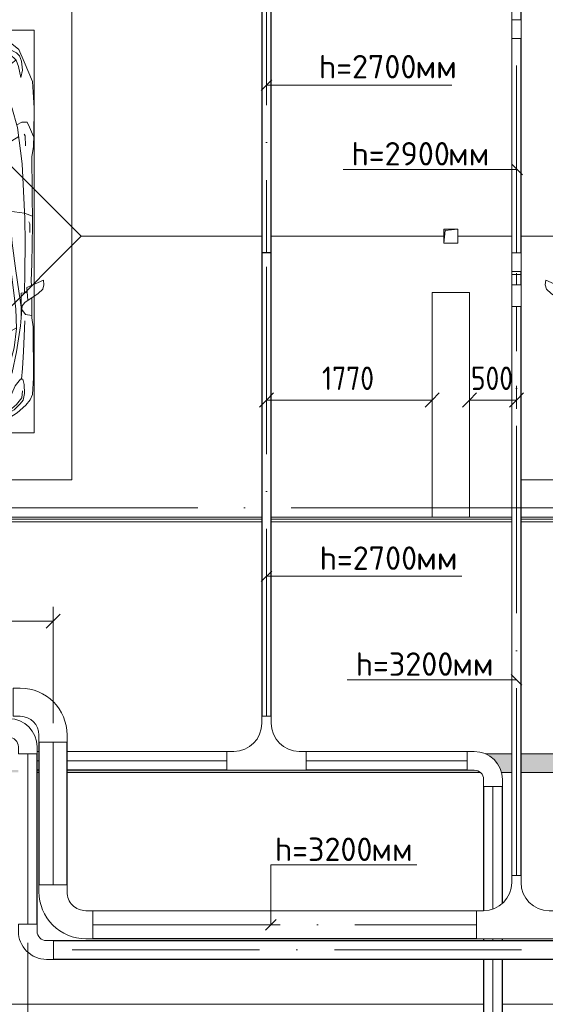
# Model space of a CAD drawing. Header units: millimetres. Extents: x -32229 to 192519, y -13689 to 125138.
# Tile 212 of 256: x 74479 to 80094, y 70150 to 80662. Entities that reach past the tile are written whole.
import ezdxf

# ---------------------------------------------------------------- set-up
doc = ezdxf.new("R2010")
doc.units = ezdxf.units.MM
doc.linetypes.add('ADSK_Линия сетки', pattern=[5000, 4000, -500, 0, -500])
doc.linetypes.add('ADSK_Осевая', pattern=[2800, 2000, -400, 0, -400])
for name, color, linetype, lineweight in [('A-____-____-DIMS', 7, 'Continuous', 9), ('A-____-____-DIMS-200', 7, 'Continuous', 9), ('A-DETL-GENF-OTLN', 7, 'Continuous', 18), ('A-FLOR-____-OTLN', 7, 'Continuous', 18), ('A-GENM-____-OTLN', 7, 'Continuous', 18), ('C-PRKG-____-OTLN', 7, 'Continuous', 18), ('E-CABL-TRAY-CNTR', 7, 'ADSK_Осевая', 18), ('E-CABL-TRAY-OTLN', 7, 'Continuous', 18), ('G-____-____-TEXT', 7, 'Continuous', 9), ('M-EQPM-____-OTLN', 7, 'Continuous', 18), ('S-COLS-____-MCUT', 7, 'Continuous', 40), ('S-GRID-____-OTLN', 7, 'Continuous', 9)]:
    doc.layers.add(name, color=color, linetype=linetype, lineweight=lineweight)
doc.layers.add('A-DETL-____-OTLN', color=7, linetype='Continuous', lineweight=9, true_color=0x00a600)
doc.styles.add('GOST Common_4', font='GOST_Common.ttf', dxfattribs={"width": 0.9, "height": 250})
doc.styles.add('ISOCPEUR', font='isocpeur.ttf', dxfattribs={"height": 250})
doc.dimstyles.new('ГОСТ_2_5_мм2', dxfattribs={"dimscale": 304.8, "dimtxt": 251.428749, "dimasz": 0.492126, "dimexe": 0.492126, "dimexo": 0.656168, "dimgap": 0.098425, "dimtad": 1, "dimdec": 0, "dimdsep": 46, "dimtxsty": 'GOST Common_4', "dimblk1": 'OBLIQUE', "dimblk2": 'OBLIQUE', "dimsah": 1, "dimcen": 0.09, "dimazin": 2, "dimtfac": 1, "dimtdec": 4, "dimtix": 1, "dimtmove": 0, "dimatfit": 3, "dimfxl": 1, "dimtvp": 1, "dimtolj": 1, "dimtzin": 0, "dimarcsym": 2})

# ---------------------------------------------------------------- blocks, each defined once
blk = doc.blocks.new('АР_Машиноместо - 5300x2500_С-V43--01 ЭЛ')
at = {"layer": 'A-DETL-GENF-OTLN', "color": 253, "lineweight": 13, "true_color": 0xaaaaaa}
for p, q in [((970, 4772), (813, 4729)), ((1126, 4794), (970, 4772)), ((1250, 4732), (1122, 4726)), ((1250, 4800), (1126, 4794)), ((1250, 4800), (1374, 4794)), ((1250, 4732), (1378, 4726)), ((1374, 4794), (1530, 4772)), ((1530, 4772), (1687, 4729)), ((659, 4670), (566, 4595)), ((813, 4729), (659, 4670)), ((681, 4606), (967, 4704)), ((874, 4665), (791, 4620)), ((988, 4707), (874, 4665)), ((1122, 4726), (988, 4707)), ((1378, 4726), (1512, 4707)), ((1512, 4707), (1626, 4665)), ((1819, 4606), (1533, 4704)), ((1626, 4665), (1709, 4620)), ((1687, 4729), (1841, 4670)), ((1841, 4670), (1934, 4595)), ((566, 4595), (507, 4463)), ((536, 4471), (558, 4526)), ((558, 4526), (591, 4560)), ((591, 4560), (681, 4606)), ((662, 4543), (595, 4479)), ((717, 4569), (660, 4505)), ((788, 4618), (662, 4543)), ((791, 4620), (717, 4569)), ((1709, 4620), (1783, 4569)), ((1712, 4618), (1838, 4543)), ((1783, 4569), (1840, 4505)), ((1909, 4560), (1819, 4606)), ((1838, 4543), (1905, 4479)), ((1938, 4530), (1909, 4560)), ((1934, 4595), (1954, 4550)), ((507, 4463), (420, 4254)), ((528, 4375), (536, 4471)), ((595, 4479), (569, 4413)), ((645, 4445), (597, 4481)), ((680, 4406), (645, 4445)), ((873, 4370), (970, 4419)), ((970, 4419), (1070, 4447)), ((1070, 4447), (1167, 4453)), ((1167, 4453), (1250, 4454)), ((1333, 4453), (1250, 4454)), ((1430, 4447), (1333, 4453)), ((1530, 4419), (1430, 4447)), ((1627, 4370), (1530, 4419)), ((1820, 4406), (1855, 4445)), ((1855, 4445), (1903, 4481)), ((1905, 4479), (1931, 4413)), ((1972, 4375), (1965, 4450)), ((1998, 4450), (2080, 4254)), ((544, 4295), (528, 4375)), ((569, 4413), (544, 4295)), ((700, 4345), (680, 4406)), ((689, 3706), (700, 4345)), ((812, 4299), (873, 4370)), ((1688, 4299), (1627, 4370)), ((1800, 4345), (1820, 4406)), ((1811, 3706), (1800, 4345)), ((1931, 4413), (1956, 4295)), ((1956, 4295), (1972, 4375)), ((420, 4254), (403, 3968)), ((774, 4133), (812, 4299)), ((1726, 4133), (1688, 4299)), ((2080, 4254), (2097, 3968)), ((752, 3846), (774, 4133)), ((1748, 3846), (1726, 4133)), ((639, 3975), (675, 4045)), ((675, 4045), (695, 4058)), ((1825, 4045), (1805, 4058)), ((1861, 3975), (1825, 4045)), ((403, 3968), (406, 3688)), ((579, 3763), (639, 3975)), ((1921, 3763), (1861, 3975)), ((2097, 3968), (2094, 3688)), ((453, 3766), (478, 3819)), ((478, 3819), (533, 3818)), ((533, 3818), (586, 3790)), ((731, 3508), (752, 3846)), ((1769, 3508), (1748, 3846)), ((1967, 3818), (1914, 3790)), ((2022, 3819), (1967, 3818)), ((2047, 3766), (2022, 3819)), ((406, 3688), (409, 3560)), ((408, 3667), (453, 3766)), ((497, 3672), (510, 3691)), ((531, 3375), (579, 3763)), ((679, 3159), (689, 3706)), ((1821, 3159), (1811, 3706)), ((1969, 3375), (1921, 3763)), ((2003, 3672), (1990, 3691)), ((2092, 3667), (2047, 3766)), ((2094, 3688), (2091, 3560)), ((495, 3566), (497, 3672)), ((687, 3589), (566, 3664)), ((1813, 3589), (1934, 3664)), ((2005, 3566), (2003, 3672)), ((409, 3560), (426, 3447)), ((705, 2775), (731, 3508)), ((1795, 2775), (1769, 3508)), ((2091, 3560), (2074, 3447)), ((426, 3447), (418, 2723)), ((501, 2790), (531, 3375)), ((1999, 2790), (1969, 3375)), ((2074, 3447), (2082, 2723)), ((666, 2865), (679, 3159)), ((1834, 2865), (1821, 3159)), ((505, 2847), (421, 2813)), ((666, 2867), (505, 2847)), ((637, 2526), (666, 2867)), ((1834, 2867), (1995, 2847)), ((1863, 2526), (1834, 2867)), ((1995, 2847), (2079, 2813)), ((448, 2734), (460, 2756)), ((448, 2639), (448, 2734)), ((496, 2532), (501, 2790)), ((684, 2522), (705, 2775)), ((1816, 2522), (1795, 2775)), ((2004, 2532), (1999, 2790)), ((2052, 2734), (2040, 2756)), ((2052, 2639), (2052, 2734)), ((418, 2723), (428, 2308)), ((2082, 2723), (2072, 2308)), ((500, 2210), (496, 2532)), ((637, 2526), (597, 2231)), ((1863, 2526), (1903, 2231)), ((2000, 2210), (2004, 2532)), ((645, 2192), (684, 2522)), ((1855, 2192), (1816, 2522)), ((428, 2308), (432, 2120)), ((506, 1996), (500, 2210)), ((597, 2231), (535, 1798)), ((1903, 2231), (1965, 1798)), ((1994, 1996), (2000, 2210)), ((2072, 2308), (2068, 2120)), ((297, 2080), (301, 2131)), ((301, 2131), (480, 2053)), ((432, 2120), (431, 2074)), ((596, 1825), (645, 2192)), ((1904, 1825), (1855, 2192)), ((2199, 2131), (2020, 2053)), ((2068, 2120), (2069, 2074)), ((2203, 2080), (2199, 2131)), ((309, 2036), (297, 2080)), ((358, 1990), (309, 2036)), ((480, 2053), (471, 1914)), ((541, 1994), (476, 1998)), ((1959, 1994), (2024, 1998)), ((2020, 2053), (2029, 1914)), ((2142, 1990), (2191, 2036)), ((2191, 2036), (2203, 2080)), ((501, 1894), (358, 1990)), ((427, 1731), (427, 1943)), ((531, 1858), (501, 1894)), ((541, 1994), (540, 1733)), ((1959, 1994), (1960, 1733)), ((1969, 1858), (1999, 1894)), ((1999, 1894), (2142, 1990)), ((2073, 1731), (2073, 1943)), ((534, 1817), (495, 1765)), ((547, 1643), (531, 1858)), ((589, 1616), (596, 1825)), ((1911, 1616), (1904, 1825)), ((1953, 1643), (1969, 1858)), ((1966, 1817), (2005, 1765)), ((411, 1634), (427, 1731)), ((495, 1765), (427, 1753)), ((2005, 1765), (2073, 1753)), ((2089, 1634), (2073, 1731)), ((409, 1087), (411, 1634)), ((615, 1410), (589, 1616)), ((590, 1624), (704, 1557)), ((1910, 1624), (1796, 1557)), ((1885, 1410), (1911, 1616)), ((2091, 1087), (2089, 1634)), ((704, 1557), (853, 1499)), ((853, 1499), (1017, 1460)), ((1647, 1499), (1483, 1460)), ((1796, 1557), (1647, 1499)), ((687, 1141), (615, 1410)), ((1017, 1460), (1147, 1439)), ((1147, 1439), (1250, 1434)), ((1353, 1439), (1250, 1434)), ((1483, 1460), (1353, 1439)), ((1813, 1141), (1885, 1410)), ((421, 911), (409, 1087)), ((510, 1019), (522, 1074)), ((522, 1074), (549, 1076)), ((549, 1076), (603, 1005)), ((749, 950), (687, 1141)), ((1751, 950), (1813, 1141)), ((1951, 1076), (1897, 1005)), ((1978, 1074), (1951, 1076)), ((1990, 1019), (1978, 1074)), ((2079, 911), (2091, 1087)), ((506, 920), (510, 1019)), ((603, 1005), (639, 920)), ((809, 809), (749, 950)), ((1691, 809), (1751, 950)), ((1897, 1005), (1861, 920)), ((1994, 920), (1990, 1019)), ((446, 853), (421, 911)), ((489, 796), (446, 853)), ((519, 852), (506, 920)), ((550, 812), (519, 852)), ((639, 920), (677, 844)), ((677, 844), (738, 778)), ((1823, 844), (1762, 778)), ((1861, 920), (1823, 844)), ((1950, 812), (1981, 852)), ((1981, 852), (1994, 920)), ((2011, 796), (2054, 853)), ((2054, 853), (2079, 911)), ((584, 715), (489, 796)), ((616, 746), (550, 812)), ((704, 696), (616, 746)), ((738, 778), (805, 716)), ((882, 692), (809, 809)), ((1618, 692), (1691, 809)), ((1762, 778), (1695, 716)), ((1796, 696), (1884, 746)), ((1884, 746), (1950, 812)), ((1916, 715), (2011, 796)), ((702, 640), (584, 715)), ((862, 572), (702, 640)), ((825, 661), (704, 696)), ((805, 716), (825, 661)), ((888, 686), (815, 687)), ((941, 642), (882, 692)), ((1051, 599), (941, 642)), ((1449, 599), (1559, 642)), ((1559, 642), (1618, 692)), ((1612, 686), (1685, 687)), ((1638, 572), (1798, 640)), ((1695, 716), (1675, 661)), ((1675, 661), (1796, 696)), ((1798, 640), (1916, 715)), ((1053, 518), (862, 572)), ((1149, 583), (1051, 599)), ((1250, 582), (1149, 583)), ((1250, 582), (1351, 583)), ((1351, 583), (1449, 599)), ((1447, 518), (1638, 572)), ((1165, 503), (1053, 518)), ((1250, 500), (1165, 503)), ((1250, 500), (1335, 503)), ((1335, 503), (1447, 518))]:
    blk.add_line(p, q, dxfattribs=at)
at = {"layer": 'A-DETL-GENF-OTLN', "color": 254, "lineweight": 13, "true_color": 0xd4d4d4}
for p, q in [((695, 3980), (765, 3997)), ((1805, 3980), (1735, 3997)), ((715, 3168), (1250, 3167)), ((1785, 3168), (1250, 3167)), ((678, 2473), (795, 2446)), ((795, 2446), (956, 2427)), ((956, 2427), (1105, 2414)), ((1544, 2427), (1395, 2414)), ((1705, 2446), (1544, 2427)), ((1822, 2473), (1705, 2446)), ((1105, 2414), (1250, 2413)), ((1395, 2414), (1250, 2413)), ((514, 1369), (502, 1696)), ((1986, 1369), (1998, 1696)), ((590, 1368), (547, 1643)), ((1910, 1368), (1953, 1643)), ((525, 1189), (514, 1369)), ((637, 1146), (590, 1368)), ((1863, 1146), (1910, 1368)), ((1975, 1189), (1986, 1369)), ((537, 1076), (525, 1189)), ((1963, 1076), (1975, 1189)), ((710, 963), (637, 1146)), ((1790, 963), (1863, 1146)), ((535, 874), (528, 949)), ((1965, 874), (1972, 949)), ((592, 805), (535, 874)), ((1908, 805), (1965, 874)), ((665, 740), (592, 805)), ((743, 708), (665, 740)), ((1757, 708), (1835, 740)), ((1835, 740), (1908, 805))]:
    blk.add_line(p, q, dxfattribs=at)
at = {"layer": 'C-PRKG-____-OTLN', "color": 253, "lineweight": 13, "true_color": 0xaaaaaa}
for p, q in [((2500, 5300), (38, 5300)), ((2500, 4550), (2500, 5300)), ((400, 4800), (2100, 4800)), ((400, 500), (400, 4800)), ((2100, 4550), (2100, 4800)), ((2100, 500), (2100, 4450)), ((2500, 0), (2500, 4450)), ((400, 500), (2100, 500)), ((2500, 0), (38, 0))]:
    blk.add_line(p, q, dxfattribs=at)
blk = doc.blocks.new('АР_Машиноместо - 5300x2500_С-V110--01 ЭЛ')
at = {"layer": 'A-DETL-GENF-OTLN', "color": 253, "lineweight": 13, "true_color": 0xaaaaaa}
for p, q in [((1053, -518), (862, -572)), ((1165, -503), (1053, -518)), ((1250, -500), (1165, -503)), ((1250, -500), (1335, -503)), ((1335, -503), (1447, -518)), ((1447, -518), (1638, -572)), ((862, -572), (702, -640)), ((1051, -599), (941, -642)), ((1149, -583), (1051, -599)), ((1250, -582), (1149, -583)), ((1250, -582), (1351, -583)), ((1351, -583), (1449, -599)), ((1449, -599), (1559, -642)), ((1638, -572), (1798, -640)), ((584, -715), (489, -796)), ((702, -640), (584, -715)), ((704, -696), (616, -746)), ((825, -661), (704, -696)), ((738, -778), (805, -716)), ((805, -716), (825, -661)), ((882, -692), (809, -809)), ((888, -686), (815, -687)), ((941, -642), (882, -692)), ((1559, -642), (1618, -692)), ((1612, -686), (1685, -687)), ((1618, -692), (1691, -809)), ((1695, -716), (1675, -661)), ((1675, -661), (1796, -696)), ((1762, -778), (1695, -716)), ((1796, -696), (1884, -746)), ((1798, -640), (1916, -715)), ((1916, -715), (2011, -796)), ((489, -796), (446, -853)), ((550, -812), (519, -852)), ((616, -746), (550, -812)), ((677, -844), (738, -778)), ((809, -809), (749, -950)), ((1691, -809), (1751, -950)), ((1823, -844), (1762, -778)), ((1884, -746), (1950, -812)), ((1950, -812), (1981, -852)), ((2011, -796), (2054, -853)), ((421, -911), (409, -1087)), ((446, -853), (421, -911)), ((519, -852), (506, -920)), ((506, -920), (510, -1019)), ((603, -1005), (639, -920)), ((639, -920), (677, -844)), ((1861, -920), (1823, -844)), ((1897, -1005), (1861, -920)), ((1981, -852), (1994, -920)), ((1994, -920), (1990, -1019)), ((2054, -853), (2079, -911)), ((2079, -911), (2091, -1087)), ((510, -1019), (522, -1074)), ((549, -1076), (603, -1005)), ((749, -950), (687, -1141)), ((1751, -950), (1813, -1141)), ((1951, -1076), (1897, -1005)), ((1990, -1019), (1978, -1074)), ((409, -1087), (411, -1634)), ((522, -1074), (549, -1076)), ((687, -1141), (615, -1410)), ((1813, -1141), (1885, -1410)), ((1978, -1074), (1951, -1076)), ((2091, -1087), (2089, -1634)), ((615, -1410), (589, -1616)), ((853, -1499), (1017, -1460)), ((1017, -1460), (1147, -1439)), ((1147, -1439), (1250, -1434)), ((1353, -1439), (1250, -1434)), ((1483, -1460), (1353, -1439)), ((1647, -1499), (1483, -1460)), ((1885, -1410), (1911, -1616)), ((590, -1624), (704, -1557)), ((704, -1557), (853, -1499)), ((1796, -1557), (1647, -1499)), ((1910, -1624), (1796, -1557)), ((411, -1634), (427, -1731)), ((547, -1643), (531, -1858)), ((589, -1616), (596, -1825)), ((1911, -1616), (1904, -1825)), ((1953, -1643), (1969, -1858)), ((2089, -1634), (2073, -1731)), ((427, -1731), (427, -1943)), ((495, -1765), (427, -1753)), ((534, -1817), (495, -1765)), ((541, -1994), (540, -1733)), ((1959, -1994), (1960, -1733)), ((1966, -1817), (2005, -1765)), ((2005, -1765), (2073, -1753)), ((2073, -1731), (2073, -1943)), ((531, -1858), (501, -1894)), ((597, -2231), (535, -1798)), ((596, -1825), (645, -2192)), ((1904, -1825), (1855, -2192)), ((1903, -2231), (1965, -1798)), ((1969, -1858), (1999, -1894)), ((358, -1990), (309, -2036)), ((501, -1894), (358, -1990)), ((480, -2053), (471, -1914)), ((541, -1994), (476, -1998)), ((506, -1996), (500, -2210)), ((1959, -1994), (2024, -1998)), ((1994, -1996), (2000, -2210)), ((1999, -1894), (2142, -1990)), ((2020, -2053), (2029, -1914)), ((2142, -1990), (2191, -2036)), ((309, -2036), (297, -2080)), ((297, -2080), (301, -2131)), ((301, -2131), (480, -2053)), ((432, -2120), (431, -2074)), ((2199, -2131), (2020, -2053)), ((2068, -2120), (2069, -2074)), ((2191, -2036), (2203, -2080)), ((2203, -2080), (2199, -2131)), ((428, -2308), (432, -2120)), ((645, -2192), (684, -2522)), ((1855, -2192), (1816, -2522)), ((2072, -2308), (2068, -2120)), ((418, -2723), (428, -2308)), ((500, -2210), (496, -2532)), ((637, -2526), (597, -2231)), ((1863, -2526), (1903, -2231)), ((2000, -2210), (2004, -2532)), ((2082, -2723), (2072, -2308)), ((684, -2522), (705, -2775)), ((1816, -2522), (1795, -2775)), ((496, -2532), (501, -2790)), ((637, -2526), (666, -2867)), ((1863, -2526), (1834, -2867)), ((2004, -2532), (1999, -2790)), ((426, -3447), (418, -2723)), ((448, -2639), (448, -2734)), ((2052, -2639), (2052, -2734)), ((2074, -3447), (2082, -2723)), ((505, -2847), (421, -2813)), ((448, -2734), (460, -2756)), ((501, -2790), (531, -3375)), ((705, -2775), (731, -3508)), ((1795, -2775), (1769, -3508)), ((1999, -2790), (1969, -3375)), ((1995, -2847), (2079, -2813)), ((2052, -2734), (2040, -2756)), ((666, -2867), (505, -2847)), ((666, -2865), (679, -3159)), ((1834, -2865), (1821, -3159)), ((1834, -2867), (1995, -2847)), ((679, -3159), (689, -3706)), ((1821, -3159), (1811, -3706)), ((409, -3560), (426, -3447)), ((531, -3375), (579, -3763)), ((1969, -3375), (1921, -3763)), ((2091, -3560), (2074, -3447)), ((406, -3688), (409, -3560)), ((495, -3566), (497, -3672)), ((731, -3508), (752, -3846)), ((1769, -3508), (1748, -3846)), ((2005, -3566), (2003, -3672)), ((2094, -3688), (2091, -3560)), ((408, -3667), (453, -3766)), ((497, -3672), (510, -3691)), ((687, -3589), (566, -3664)), ((1813, -3589), (1934, -3664)), ((2003, -3672), (1990, -3691)), ((2092, -3667), (2047, -3766)), ((403, -3968), (406, -3688)), ((453, -3766), (478, -3819)), ((579, -3763), (639, -3975)), ((689, -3706), (700, -4345)), ((1811, -3706), (1800, -4345)), ((1921, -3763), (1861, -3975)), ((2047, -3766), (2022, -3819)), ((2097, -3968), (2094, -3688)), ((478, -3819), (533, -3818)), ((533, -3818), (586, -3790)), ((752, -3846), (774, -4133)), ((1748, -3846), (1726, -4133)), ((1967, -3818), (1914, -3790)), ((2022, -3819), (1967, -3818)), ((420, -4254), (403, -3968)), ((639, -3975), (675, -4045)), ((1861, -3975), (1825, -4045)), ((2080, -4254), (2097, -3968)), ((675, -4045), (695, -4058)), ((1825, -4045), (1805, -4058)), ((774, -4133), (812, -4299)), ((1726, -4133), (1688, -4299)), ((507, -4463), (420, -4254)), ((544, -4295), (528, -4375)), ((569, -4413), (544, -4295)), ((812, -4299), (873, -4370)), ((1688, -4299), (1627, -4370)), ((1931, -4413), (1956, -4295)), ((1956, -4295), (1972, -4375)), ((1993, -4463), (2080, -4254)), ((528, -4375), (536, -4471)), ((595, -4479), (569, -4413)), ((680, -4406), (645, -4445)), ((700, -4345), (680, -4406)), ((873, -4370), (970, -4419)), ((1627, -4370), (1530, -4419)), ((1800, -4345), (1820, -4406)), ((1820, -4406), (1855, -4445)), ((1905, -4479), (1931, -4413)), ((1972, -4375), (1964, -4471)), ((566, -4595), (507, -4463)), ((536, -4471), (558, -4526)), ((662, -4543), (595, -4479)), ((645, -4445), (597, -4481)), ((717, -4569), (660, -4505)), ((970, -4419), (1070, -4447)), ((1070, -4447), (1167, -4453)), ((1167, -4453), (1250, -4454)), ((1333, -4453), (1250, -4454)), ((1430, -4447), (1333, -4453)), ((1530, -4419), (1430, -4447)), ((1783, -4569), (1840, -4505)), ((1838, -4543), (1905, -4479)), ((1855, -4445), (1903, -4481)), ((1934, -4595), (1993, -4463)), ((1964, -4471), (1942, -4526)), ((558, -4526), (591, -4560)), ((659, -4670), (566, -4595)), ((591, -4560), (681, -4606)), ((788, -4618), (662, -4543)), ((681, -4606), (967, -4704)), ((791, -4620), (717, -4569)), ((874, -4665), (791, -4620)), ((1819, -4606), (1533, -4704)), ((1626, -4665), (1709, -4620)), ((1709, -4620), (1783, -4569)), ((1712, -4618), (1838, -4543)), ((1909, -4560), (1819, -4606)), ((1841, -4670), (1934, -4595)), ((1942, -4526), (1909, -4560)), ((813, -4729), (659, -4670)), ((970, -4772), (813, -4729)), ((988, -4707), (874, -4665)), ((1122, -4726), (988, -4707)), ((1250, -4732), (1122, -4726)), ((1250, -4732), (1378, -4726)), ((1378, -4726), (1512, -4707)), ((1512, -4707), (1626, -4665)), ((1530, -4772), (1687, -4729)), ((1687, -4729), (1841, -4670)), ((1126, -4794), (970, -4772)), ((1250, -4800), (1126, -4794)), ((1250, -4800), (1374, -4794)), ((1374, -4794), (1530, -4772))]:
    blk.add_line(p, q, dxfattribs=at)
at = {"layer": 'A-DETL-GENF-OTLN', "color": 254, "lineweight": 13, "true_color": 0xd4d4d4}
for p, q in [((743, -708), (665, -740)), ((1757, -708), (1835, -740)), ((592, -805), (535, -874)), ((665, -740), (592, -805)), ((1835, -740), (1908, -805)), ((1908, -805), (1965, -874)), ((535, -874), (528, -949)), ((1965, -874), (1972, -949)), ((710, -963), (637, -1146)), ((1790, -963), (1863, -1146)), ((537, -1076), (525, -1189)), ((637, -1146), (590, -1368)), ((1863, -1146), (1910, -1368)), ((1963, -1076), (1975, -1189)), ((525, -1189), (514, -1369)), ((1975, -1189), (1986, -1369)), ((514, -1369), (502, -1696)), ((590, -1368), (547, -1643)), ((1910, -1368), (1953, -1643)), ((1986, -1369), (1998, -1696)), ((956, -2427), (1105, -2414)), ((1105, -2414), (1250, -2413)), ((1395, -2414), (1250, -2413)), ((1544, -2427), (1395, -2414)), ((678, -2473), (795, -2446)), ((795, -2446), (956, -2427)), ((1705, -2446), (1544, -2427)), ((1822, -2473), (1705, -2446)), ((715, -3168), (1250, -3167)), ((1785, -3168), (1250, -3167)), ((695, -3980), (765, -3997)), ((1805, -3980), (1735, -3997))]:
    blk.add_line(p, q, dxfattribs=at)
at = {"layer": 'C-PRKG-____-OTLN', "color": 253, "lineweight": 13, "true_color": 0xaaaaaa}
for p, q in [((2500, 0), (0, 0)), ((0, 0), (0, -5300)), ((2500, 0), (2500, -5300)), ((400, -500), (400, -4800)), ((400, -500), (2100, -500)), ((2100, -500), (2100, -4800)), ((400, -4800), (2100, -4800)), ((2500, -5300), (0, -5300))]:
    blk.add_line(p, q, dxfattribs=at)
blk = doc.blocks.new('АР_Канал вертикальный прямоугольный - ВК-5386080--01 ЭЛ')
at = {"layer": 'M-EQPM-____-OTLN', "lineweight": 13, "true_color": 0xe2e2e2}
blk.add_hatch(color=254, dxfattribs=at).paths.add_polyline_path([(-75, -75), (-60, 60), (75, 75), (-75, 75)])
at = {"layer": 'M-EQPM-____-OTLN', "color": 253, "lineweight": 13, "true_color": 0xaaaaaa}
for p, q in [((75, 75), (-75, 75)), ((-75, 75), (-75, -75)), ((75, 75), (-75, 75)), ((-75, 75), (-75, -75)), ((-75, -75), (-75, 75)), ((-75, 75), (75, 75)), ((-75, -75), (-60, 60)), ((-75, -75), (-60, 60)), ((-60, 60), (75, 75)), ((-60, 60), (75, 75)), ((75, -75), (75, 75)), ((75, 75), (75, -75)), ((-75, -75), (75, -75)), ((75, -75), (-75, -75))]:
    blk.add_line(p, q, dxfattribs=at)
blk = doc.blocks.new('АР-Заполнение деф_ шва - Д_ш_-4327389--01 ЭЛ')
at = {"layer": 'A-GENM-____-OTLN', "color": 253, "lineweight": 13, "true_color": 0xaaaaaa}
for p, q in [((0, 25), (450, 25)), ((550, 25), (6020, 25)), ((0, -25), (450, -25)), ((550, -25), (6020, -25))]:
    blk.add_line(p, q, dxfattribs=at)
blk = doc.blocks.new('АР-Заполнение деф_ шва - Д_ш_-4327360--01 ЭЛ')
at = {"layer": 'A-GENM-____-OTLN', "color": 253, "lineweight": 13, "true_color": 0xaaaaaa}
for p, q in [((0, 25), (4930, 25)), ((5030, 25), (6750, 25)), ((0, -25), (4930, -25)), ((5030, -25), (6750, -25))]:
    blk.add_line(p, q, dxfattribs=at)
blk = doc.blocks.new('АР-Заполнение деф_ шва - Д_ш__Пристенный-4429135--01 ЭЛ')
at = {"layer": 'A-GENM-____-OTLN', "color": 253, "lineweight": 13, "true_color": 0xaaaaaa}
blk.add_line((0, -25), (400, -25), dxfattribs=at)
blk = doc.blocks.new('АР_Лоток - 200х100h_ЛВ1-7518947--01 ЭЛ')
at = {"layer": 'M-EQPM-____-OTLN', "lineweight": 13, "true_color": 0xf3f3f3}
h = blk.add_hatch(color=7, dxfattribs=at)
h.paths.add_polyline_path([(23215, -100), (23215, 100), (21725, 100), (21725, -100), (22651, -100)])
h.paths.add_polyline_path([(2589, -100), (16355, -100), (16355, -75), (0, -75), (0, -100)])
h.paths.add_polyline_path([(21150, -100), (21289, -100), (21283, -94), (21256, -80), (21225, -75), (16875, -75), (16875, -100), (20645, -100)])
h.paths.add_polyline_path([(21519, -100), (21625, -100), (21625, 100), (21343, 100), (21391, 74), (21437, 37), (21474, -8), (21502, -60), (21514, -100)])
h.paths.add_polyline_path([(16555, -100), (16575, -100), (16575, -75), (16555, -75)])
blk = doc.blocks.new('Наметкина 10_РД_АР_П_отсоединено_rvt-1--01 ЭЛ')
at = {"layer": 'A-FLOR-____-OTLN', "color": 253, "lineweight": 13, "true_color": 0xaaaaaa}
for p, q in [((72135, 81350), (75135, 78350)), ((72135, 75350), (75135, 78350)), ((75135, 78350), (77066, 78350)), ((77166, 78350), (79010, 78350)), ((79160, 78350), (79735, 78350)), ((79835, 78350), (85680, 78350)), ((77066, 75330), (70335, 75330)), ((70335, 75300), (77066, 75300)), ((77066, 75350), (72135, 75350)), ((78885, 75350), (77166, 75350)), ((79735, 75330), (77166, 75330)), ((77166, 75300), (79735, 75300)), ((79735, 75350), (79285, 75350)), ((85305, 75350), (79835, 75350)), ((86930, 75330), (79835, 75330)), ((79835, 75300), (84800, 75300)), ((79735, 72825), (79454, 72825)), ((82325, 72825), (79835, 72825)), ((74685, 72625), (74665, 72625)), ((79399, 72625), (74985, 72625)), ((79735, 72625), (79624, 72625)), ((82325, 72625), (79835, 72625)), ((79435, 70150), (45481, 70150)), ((84800, 70150), (79635, 70150))]:
    blk.add_line(p, q, dxfattribs=at)
at = {"layer": 'S-COLS-____-MCUT', "color": 253, "lineweight": 15, "true_color": 0xaaaaaa}
for p, q in [((78885, 77750), (78885, 75350)), ((79285, 77750), (78885, 77750)), ((79285, 75350), (79285, 77750)), ((78885, 75350), (79285, 75350))]:
    blk.add_line(p, q, dxfattribs=at)
at = {"layer": 'A-GENM-____-OTLN', "color": 253, "lineweight": 13, "true_color": 0xaaaaaa}
for name, p in [('АР-Заполнение деф_ шва - Д_ш_-4327360--01 ЭЛ', (72135, 75325)), ('АР-Заполнение деф_ шва - Д_ш__Пристенный-4429135--01 ЭЛ', (78885, 75325)), ('АР-Заполнение деф_ шва - Д_ш_-4327389--01 ЭЛ', (79285, 75325))]:
    blk.add_blockref(name, p, dxfattribs=at)
at = {"layer": 'C-PRKG-____-OTLN', "color": 253, "lineweight": 13, "true_color": 0xaaaaaa, "rotation": 180}
blk.add_blockref('АР_Машиноместо - 5300x2500_С-V110--01 ЭЛ', (75035, 75750), dxfattribs=at)
at = {"layer": 'C-PRKG-____-OTLN', "color": 253, "lineweight": 13, "true_color": 0xaaaaaa}
blk.add_blockref('АР_Машиноместо - 5300x2500_С-V43--01 ЭЛ', (79797, 75750), dxfattribs=at)
at = {"layer": 'M-EQPM-____-OTLN', "color": 253, "lineweight": 13, "true_color": 0xaaaaaa}
for name, p in [('АР_Канал вертикальный прямоугольный - ВК-5386080--01 ЭЛ', (79085, 78350)), ('АР_Лоток - 200х100h_ЛВ1-7518947--01 ЭЛ', (58110, 72725))]:
    blk.add_blockref(name, p, dxfattribs=at)
blk = doc.blocks.new('M_Горизонтальный изгиб-колено для канального - Стандартное-1473588--01 ЭЛ')
at = {"layer": 'E-CABL-TRAY-OTLN', "color": 150, "true_color": 0x0080ff}
for p, q in [((100, 275), (-100, 275)), ((-100, 275), (-100, 200)), ((100, 200), (100, 275)), ((-275, -100), (-275, 100)), ((-275, 100), (-200, 100)), ((-200, -100), (-275, -100))]:
    blk.add_line(p, q, dxfattribs=at)
for radius, end in [(300, 360), (100, 0)]:
    blk.add_arc((-200, 200), radius, 270, end, dxfattribs=at)
blk = doc.blocks.new('M_Горизонтальный тройник для канального - Радиус 300 мм-V275--01 ЭЛ')
at = {"layer": 'E-CABL-TRAY-OTLN', "color": 150, "true_color": 0x0080ff}
for p, q in [((425, 100), (-425, 100)), ((-425, 100), (-425, -100)), ((425, -100), (425, 100)), ((-425, -100), (-350, -100)), ((350, -100), (425, -100)), ((-50, -400), (-50, -475)), ((50, -475), (50, -400)), ((-50, -475), (50, -475))]:
    blk.add_line(p, q, dxfattribs=at)
for centre, start, end in [((-350, -400), 0, 90), ((350, -400), 90, 180)]:
    blk.add_arc(centre, 300, start, end, dxfattribs=at)
blk = doc.blocks.new('M_Горизонтальный изгиб-колено для канального - Стандартное-V284--01 ЭЛ')
at = {"layer": 'E-CABL-TRAY-OTLN', "color": 94, "true_color": 0x009f00}
for p, q in [((100, 275), (-100, 275)), ((-100, 275), (-100, 200)), ((100, 200), (100, 275)), ((-275, -100), (-275, 100)), ((-275, 100), (-200, 100)), ((-200, -100), (-275, -100))]:
    blk.add_line(p, q, dxfattribs=at)
for radius, end in [(300, 360), (100, 0)]:
    blk.add_arc((-200, 200), radius, 270, end, dxfattribs=at)
blk = doc.blocks.new('M_Горизонтальный изгиб-колено для канального - Стандартное-2444456--01 ЭЛ')
at = {"layer": 'E-CABL-TRAY-OTLN', "color": 1, "true_color": 0xff0000}
for p, q in [((150, 425), (-150, 425)), ((-150, 425), (-150, 350)), ((150, 350), (150, 425)), ((-425, -150), (-425, 150)), ((-425, 150), (-350, 150)), ((-350, -150), (-425, -150))]:
    blk.add_line(p, q, dxfattribs=at)
for radius, end in [(500, 360), (200, 0)]:
    blk.add_arc((-350, 350), radius, 270, end, dxfattribs=at)
blk = doc.blocks.new('M_Горизонтальный тройник для канального - Радиус 300 мм-2441128--01 ЭЛ')
at = {"layer": 'E-CABL-TRAY-OTLN', "color": 1, "true_color": 0xff0000}
for p, q in [((425, 150), (-425, 150)), ((-425, 150), (-425, -150)), ((425, -150), (425, 150)), ((-425, -150), (-350, -150)), ((350, -150), (425, -150)), ((-50, -450), (-50, -525)), ((-50, -525), (50, -525)), ((50, -525), (50, -450))]:
    blk.add_line(p, q, dxfattribs=at)
for centre, start, end in [((-350, -450), 0, 90), ((350, -450), 90, 180)]:
    blk.add_arc(centre, 300, start, end, dxfattribs=at)
blk = doc.blocks.new('M_Вертикальный наружный изгиб-колено для канального - Стандартное-2566205--01 ЭЛ')
at = {"layer": 'E-CABL-TRAY-OTLN', "color": 1, "true_color": 0xff0000}
for p, q in [((79735, 77778), (79735, 77833)), ((79735, 77833), (79835, 77833)), ((79835, 77833), (79835, 77778)), ((79735, 77676), (79735, 77778)), ((79835, 77778), (79835, 77676)), ((79735, 77676), (79735, 77601)), ((79835, 77601), (79735, 77601)), ((79835, 77676), (79835, 77601))]:
    blk.add_line(p, q, dxfattribs=at)
blk = doc.blocks.new('M_Вертикальный внутренний изгиб-колено для канального - Стандартное-2566201--01 ЭЛ')
at = {"layer": 'E-CABL-TRAY-OTLN', "color": 1, "true_color": 0xff0000}
for p, q in [((79735, 78172), (79835, 78172)), ((79735, 78172), (79735, 78097)), ((79835, 78097), (79835, 78172)), ((79735, 78029), (79735, 78097)), ((79735, 77974), (79735, 78029)), ((79835, 78097), (79835, 78029)), ((79835, 78029), (79835, 77974)), ((79835, 77974), (79735, 77974))]:
    blk.add_line(p, q, dxfattribs=at)
blk = doc.blocks.new('M_Вертикальный внутренний изгиб-колено для канального - Стандартное-2566220--01 ЭЛ')
at = {"layer": 'E-CABL-TRAY-OTLN', "color": 1, "true_color": 0xff0000}
for p, q in [((79735, 80611), (79735, 80662)), ((79735, 80662), (79835, 80662)), ((79835, 80662), (79835, 80611)), ((79735, 80538), (79735, 80611)), ((79735, 80538), (79735, 80463)), ((79835, 80611), (79835, 80538)), ((79835, 80463), (79835, 80538)), ((79835, 80463), (79735, 80463))]:
    blk.add_line(p, q, dxfattribs=at)
blk = doc.blocks.new('DIMBLOCK98--01 ЭЛ')
at = {"layer": 'A-____-____-DIMS-200'}
for p, q in [((77116, 76509), (77116, 76752)), ((78885, 76509), (78885, 76752)), ((77116, 76602), (77191, 76677)), ((78885, 76602), (78960, 76677)), ((77116, 76602), (77041, 76527)), ((77116, 76602), (78885, 76602)), ((77116, 76602), (77116, 76509)), ((78885, 76602), (78810, 76527)), ((78885, 76602), (78885, 76509))]:
    blk.add_line(p, q, dxfattribs=at)
at = {"layer": 'A-____-____-DIMS-200', "color": 0, "insert": (77709, 76959), "char_height": 250, "width": 700.59, "attachment_point": 1, "line_spacing_factor": 1.022761, "style": 'GOST Common_4'}
blk.add_mtext('1770', dxfattribs=at)
blk = doc.blocks.new('_Oblique')
at = {"color": 0, "linetype": 'ByBlock', "lineweight": -2}
blk.add_line((-0.5, -0.5), (0.5, 0.5), dxfattribs=at)
blk = doc.blocks.new('DIMBLOCK123--01 ЭЛ')
at = {"layer": 'A-____-____-DIMS-200'}
for p, q in [((72135, 75150), (72135, 74092)), ((72135, 74242), (72135, 75150)), ((74835, 73150), (74835, 74392)), ((72135, 74242), (72060, 74167)), ((72135, 74242), (72210, 74317)), ((72135, 74242), (74835, 74242)), ((74835, 74242), (74760, 74167)), ((74835, 74242), (74910, 74317)), ((74835, 74242), (74835, 73150))]:
    blk.add_line(p, q, dxfattribs=at)
at = {"layer": 'A-____-____-DIMS-200', "color": 0, "insert": (73170, 74599), "char_height": 250, "width": 756.84, "attachment_point": 1, "line_spacing_factor": 1.022761, "style": 'GOST Common_4'}
blk.add_mtext('2700', dxfattribs=at)
blk = doc.blocks.new('DIMBLOCK124--01 ЭЛ')
at = {"layer": 'A-____-____-DIMS-200'}
for p, q in [((74565, 70805), (74565, 69547)), ((74565, 69697), (74565, 70805)), ((75535, 69352), (75535, 69847)), ((74565, 69697), (74640, 69772)), ((75535, 69697), (75610, 69772)), ((74565, 69697), (74490, 69622)), ((74565, 69697), (75535, 69697)), ((75535, 69697), (75460, 69622)), ((75535, 69697), (75535, 69352))]:
    blk.add_line(p, q, dxfattribs=at)
at = {"layer": 'A-____-____-DIMS-200', "color": 0, "insert": (74814, 70053), "char_height": 250, "width": 567.63, "attachment_point": 1, "line_spacing_factor": 1.022761, "style": 'GOST Common_4'}
blk.add_mtext('970', dxfattribs=at)
blk = doc.blocks.new('DIMBLOCK142--01 ЭЛ')
at = {"layer": 'A-____-____-DIMS-200'}
for p, q in [((79285, 76509), (79285, 76752)), ((79785, 76509), (79785, 76752)), ((79285, 76602), (79360, 76677)), ((79785, 76602), (79860, 76677)), ((79285, 76602), (79210, 76527)), ((79285, 76602), (79785, 76602)), ((79285, 76602), (79285, 76509)), ((79785, 76602), (79710, 76527)), ((79785, 76602), (79785, 76509))]:
    blk.add_line(p, q, dxfattribs=at)
at = {"layer": 'A-____-____-DIMS-200', "color": 0, "insert": (79299, 76959), "char_height": 250, "width": 567.63, "attachment_point": 1, "line_spacing_factor": 1.022761, "style": 'GOST Common_4'}
blk.add_mtext('500', dxfattribs=at)

msp = doc.modelspace()

# ---------------------------------------------------------------- linework, layer by layer
at = {"layer": 'A-DETL-____-OTLN', "color": 5, "true_color": 0x0000ff}
for p, q in [((77059.1, 79906.3), (77172.2, 80019.4)), ((77115.7, 79962.9), (79095.7, 79962.9))]:
    msp.add_line(p, q, dxfattribs=at)
at = {"layer": 'A-DETL-____-OTLN', "color": 1, "true_color": 0xff0000}
for p, q in [((79792.9, 79063.4), (77932.9, 79063.4)), ((79849.4, 79006.8), (79736.3, 79119.9)), ((79785.4, 73615.1), (77977.9, 73615.1)), ((79841.9, 73558.5), (79728.8, 73671.7)), ((77162.5, 70999.7), (77162.5, 71637.7)), ((77162.5, 71637.7), (78722.5, 71637.7)), ((77106, 70943.1), (77219.1, 71056.2))]:
    msp.add_line(p, q, dxfattribs=at)
at = {"layer": 'A-DETL-____-OTLN', "color": 150, "true_color": 0x0080ff}
for p, q in [((77059.1, 74663), (77172.2, 74776.1)), ((77115.7, 74719.6), (79200.5, 74719.6))]:
    msp.add_line(p, q, dxfattribs=at)
at = {"layer": 'E-CABL-TRAY-CNTR', "color": 5, "true_color": 0x0000ff}
msp.add_line((77115.7, 81749.9), (77115.7, 78175.9), dxfattribs=at)
at = {"layer": 'E-CABL-TRAY-CNTR', "color": 1, "true_color": 0xff0000}
for p, q in [((79784.9, 78171.7), (79784.9, 80463.1)), ((79784.9, 77832.6), (79784.9, 77956.7)), ((79784.9, 71524.7), (79784.9, 77600.6)), ((74834.9, 71424.7), (74834.9, 72949.7)), ((75259.9, 70999.7), (79359.9, 70999.7))]:
    msp.add_line(p, q, dxfattribs=at)
at = {"layer": 'E-CABL-TRAY-CNTR', "color": 150, "true_color": 0x0080ff}
for p, q in [((77115.7, 73224.9), (77115.7, 78174.1)), ((74684.9, 72749.9), (74664.9, 72749.9)), ((76690.7, 72749.9), (74984.9, 72749.9)), ((79259.9, 72749.9), (77540.7, 72749.9)), ((79534.9, 72474.9), (79534.9, 71168)), ((79534.9, 70849.7), (79534.9, 70830.1)), ((79534.9, 70630.1), (79534.9, 66449.6))]:
    msp.add_line(p, q, dxfattribs=at)
at = {"layer": 'E-CABL-TRAY-CNTR', "color": 94, "true_color": 0x009f00}
for p, q in [((74564.9, 72824.8), (74564.9, 71005.1)), ((85440.4, 70730.1), (74839.9, 70730.1))]:
    msp.add_line(p, q, dxfattribs=at)
at = {"layer": 'E-CABL-TRAY-OTLN', "color": 5, "true_color": 0x0000ff}
for p, q in [((77065.7, 81749.9), (77065.7, 78175.9)), ((77068.2, 81749.9), (77068.2, 78175.9)), ((77163.1, 81749.9), (77163.1, 78175.9)), ((77165.7, 81749.9), (77165.7, 78175.9)), ((77165.7, 78175.9), (77065.7, 78175.9))]:
    msp.add_line(p, q, dxfattribs=at)
at = {"layer": 'E-CABL-TRAY-OTLN', "color": 1, "true_color": 0xff0000}
for p, q in [((79734.9, 80662.4), (79734.9, 80764.8)), ((79737.4, 80662.4), (79737.4, 80764.8)), ((79832.3, 80662.4), (79832.3, 80764.8)), ((79834.9, 80662.4), (79834.9, 80764.8)), ((79737.4, 80662.4), (79734.9, 80662.4)), ((79834.9, 80662.4), (79832.3, 80662.4)), ((79734.9, 80463.1), (79737.4, 80463.1)), ((79734.9, 78171.7), (79734.9, 80463.1)), ((79737.4, 78171.7), (79737.4, 80463.1)), ((79832.3, 80463.1), (79834.9, 80463.1)), ((79832.3, 78171.7), (79832.3, 80463.1)), ((79834.9, 78171.7), (79834.9, 80463.1)), ((79737.4, 78171.7), (79734.9, 78171.7)), ((79834.9, 78171.7), (79832.3, 78171.7)), ((79734.9, 77973.7), (79737.4, 77973.7)), ((79734.9, 77832.6), (79734.9, 77973.7)), ((79737.4, 77832.6), (79737.4, 77973.7)), ((79737.4, 77941.4), (79832.3, 77941.4)), ((79832.3, 77973.7), (79834.9, 77973.7)), ((79832.3, 77832.6), (79832.3, 77973.7)), ((79834.9, 77832.6), (79834.9, 77973.7)), ((79737.4, 77832.6), (79734.9, 77832.6)), ((79834.9, 77832.6), (79832.3, 77832.6)), ((79734.9, 77600.6), (79737.4, 77600.6)), ((79734.9, 71524.7), (79734.9, 77600.6)), ((79737.4, 71524.7), (79737.4, 77600.6)), ((79832.3, 77600.6), (79834.9, 77600.6)), ((79832.3, 71524.7), (79832.3, 77600.6)), ((79834.9, 71524.7), (79834.9, 77600.6)), ((74684.9, 72949.7), (74687.4, 72949.7)), ((74684.9, 71424.7), (74684.9, 72949.7)), ((74687.4, 71424.7), (74687.4, 72949.7)), ((74982.3, 72949.7), (74984.9, 72949.7)), ((74982.3, 71424.7), (74982.3, 72949.7)), ((74984.9, 71424.7), (74984.9, 72949.7)), ((79737.4, 71524.7), (79734.9, 71524.7)), ((79834.9, 71524.7), (79832.3, 71524.7)), ((74687.4, 71424.7), (74684.9, 71424.7)), ((74984.9, 71424.7), (74982.3, 71424.7)), ((75259.9, 71147.1), (75259.9, 71149.7)), ((75259.9, 71149.7), (79359.9, 71149.7)), ((75259.9, 71147.1), (79359.9, 71147.1)), ((79359.9, 71149.7), (79359.9, 71147.1)), ((75259.9, 70849.7), (75259.9, 70852.2)), ((75259.9, 70852.2), (79359.9, 70852.2)), ((75259.9, 70849.7), (79359.9, 70849.7)), ((79359.9, 70852.2), (79359.9, 70849.7))]:
    msp.add_line(p, q, dxfattribs=at)
at = {"layer": 'E-CABL-TRAY-OTLN', "color": 150, "true_color": 0x0080ff}
for p, q in [((77065.7, 78174.1), (77165.7, 78174.1)), ((77065.7, 73224.9), (77065.7, 78174.1)), ((77068.2, 73224.9), (77068.2, 78174.1)), ((77163.1, 73224.9), (77163.1, 78174.1)), ((77165.7, 73224.9), (77165.7, 78174.1)), ((77068.2, 73224.9), (77065.7, 73224.9)), ((77165.7, 73224.9), (77163.1, 73224.9)), ((74684.9, 72849.9), (74664.9, 72849.9)), ((74684.9, 72847.4), (74664.9, 72847.4)), ((76690.7, 72849.9), (74984.9, 72849.9)), ((76690.7, 72847.4), (74984.9, 72847.4)), ((76690.7, 72849.9), (76690.7, 72847.4)), ((77540.7, 72847.4), (77540.7, 72849.9)), ((79259.9, 72849.9), (77540.7, 72849.9)), ((79259.9, 72847.4), (77540.7, 72847.4)), ((79259.9, 72849.9), (79259.9, 72847.4)), ((74684.9, 72652.4), (74664.9, 72652.4)), ((74684.9, 72649.9), (74664.9, 72649.9)), ((76690.7, 72652.4), (74984.9, 72652.4)), ((76690.7, 72649.9), (74984.9, 72649.9)), ((76690.7, 72652.4), (76690.7, 72649.9)), ((77540.7, 72649.9), (77540.7, 72652.4)), ((79259.9, 72652.4), (77540.7, 72652.4)), ((79259.9, 72649.9), (77540.7, 72649.9)), ((79259.9, 72652.4), (79259.9, 72649.9)), ((79434.9, 72474.9), (79437.4, 72474.9)), ((79434.9, 72474.9), (79434.9, 71149.7)), ((79437.4, 72474.9), (79437.4, 71149.9)), ((79632.4, 72474.9), (79634.9, 72474.9)), ((79632.4, 72474.9), (79632.4, 71225.5)), ((79634.9, 72474.9), (79634.9, 71227.6)), ((79434.9, 70849.7), (79434.9, 70830.1)), ((79437.4, 70849.7), (79437.4, 70830.1)), ((79632.4, 70849.7), (79632.4, 70830.1)), ((79634.9, 70849.7), (79634.9, 70830.1)), ((79434.9, 70630.1), (79434.9, 66449.6)), ((79437.4, 70630.1), (79437.4, 66449.6)), ((79632.4, 70630.1), (79632.4, 66449.6)), ((79634.9, 70630.1), (79634.9, 66449.6))]:
    msp.add_line(p, q, dxfattribs=at)
at = {"layer": 'E-CABL-TRAY-OTLN', "color": 94, "true_color": 0x009f00}
for p, q in [((74662.3, 72824.8), (74664.9, 72824.8)), ((74662.3, 72824.8), (74662.3, 71005.1)), ((74664.9, 72824.8), (74664.9, 71005.1)), ((74664.9, 71005.1), (74662.3, 71005.1)), ((74839.9, 70827.6), (74839.9, 70830.1)), ((85440.4, 70830.1), (74839.9, 70830.1)), ((85440.4, 70827.6), (74839.9, 70827.6)), ((74839.9, 70630.1), (74839.9, 70632.6)), ((85440.4, 70632.6), (74839.9, 70632.6)), ((85440.4, 70630.1), (74839.9, 70630.1))]:
    msp.add_line(p, q, dxfattribs=at)
at = {"layer": 'S-GRID-____-OTLN', "color": 253, "linetype": 'ADSK_Линия сетки', "true_color": 0xaaaaaa}
msp.add_line((131381.2, 75450), (-30593.4, 75450), dxfattribs=at)

# ---------------------------------------------------------------- block references
at = {"lineweight": 5}
msp.add_blockref('Наметкина 10_РД_АР_П_отсоединено_rvt-1--01 ЭЛ', (0, 0), dxfattribs=at)
at = {"layer": 'E-CABL-TRAY-OTLN', "color": 1, "true_color": 0xff0000}
for name in ['M_Вертикальный внутренний изгиб-колено для канального - Стандартное-2566220--01 ЭЛ', 'M_Вертикальный внутренний изгиб-колено для канального - Стандартное-2566201--01 ЭЛ', 'M_Вертикальный наружный изгиб-колено для канального - Стандартное-2566205--01 ЭЛ']:
    msp.add_blockref(name, (0, 0), dxfattribs=at)
for name, p, rotation in [('M_Горизонтальный изгиб-колено для канального - Стандартное-2444456--01 ЭЛ', (74834.9, 73374.7), 90), ('M_Горизонтальный тройник для канального - Радиус 300 мм-2441128--01 ЭЛ', (79784.9, 70999.7), 180), ('M_Горизонтальный изгиб-колено для канального - Стандартное-2444456--01 ЭЛ', (74834.9, 70999.7), 270)]:
    msp.add_blockref(name, p, dxfattribs=dict(at, rotation=rotation))
at = {"layer": 'E-CABL-TRAY-OTLN', "color": 94, "true_color": 0x009f00}
for p, rotation in [((74564.9, 73099.8), 90), ((74564.9, 70730.1), 270)]:
    msp.add_blockref('M_Горизонтальный изгиб-колено для канального - Стандартное-V284--01 ЭЛ', p, dxfattribs=dict(at, rotation=rotation))
at = {"layer": 'E-CABL-TRAY-OTLN', "color": 150, "true_color": 0x0080ff}
for name, p, rotation in [('M_Горизонтальный тройник для канального - Радиус 300 мм-V275--01 ЭЛ', (77115.7, 72749.9), 180), ('M_Горизонтальный изгиб-колено для канального - Стандартное-1473588--01 ЭЛ', (79534.9, 72749.9), 90)]:
    msp.add_blockref(name, p, dxfattribs=dict(at, rotation=rotation))

# ---------------------------------------------------------------- texts
at = {"layer": 'G-____-____-TEXT', "color": 5, "true_color": 0x0000ff, "char_height": 250, "attachment_point": 1, "style": 'ISOCPEUR'}
for s, insert, width in [('h=2700', (77674.8, 80285.8), 1250.632), ('мм', (78706.7, 80285.8), 481.012)]:
    msp.add_mtext(s, dxfattribs=dict(at, insert=insert, width=width))
at = {"layer": 'G-____-____-TEXT', "color": 1, "true_color": 0xff0000, "char_height": 250, "attachment_point": 1, "style": 'ISOCPEUR'}
for s, insert, width in [('h=2900', (78023, 79355.9), 1250.632), ('мм', (79054.8, 79355.9), 481.012), ('h=3200', (78068, 73907.6), 1250.632), ('мм', (79099.8, 73907.6), 481.012), ('h=3200', (77204.4, 71930.2), 1250.632), ('мм', (78236.3, 71930.2), 481.012)]:
    msp.add_mtext(s, dxfattribs=dict(at, insert=insert, width=width))
at = {"layer": 'G-____-____-TEXT', "color": 150, "true_color": 0x0080ff, "char_height": 250, "attachment_point": 1, "style": 'ISOCPEUR'}
for s, insert, width in [('h=2700', (77682.4, 75038.7), 1250.632), ('мм', (78714.3, 75038.7), 481.012)]:
    msp.add_mtext(s, dxfattribs=dict(at, insert=insert, width=width))

# ---------------------------------------------------------------- dimensions: what is measured, and where the dimension line sits
at = {"layer": 'A-____-____-DIMS'}
for base, p1, p2, override, picture, middle in [((78885.3, 76602.5), (77115.7, 76708.5), (78885.3, 76708.5), {"dimpost": '<>', "dimfxl": 1769.61616}, 'DIMBLOCK98--01 ЭЛ', (78000.5, 76757.5)), ((79784.9, 76602.5), (79285.3, 76708.5), (79784.9, 76708.5), {"dimpost": '<>', "dimfxl": 499.557752}, 'DIMBLOCK142--01 ЭЛ', (79535.1, 76757.5)), ((74834.9, 74242.4), (72135.3, 75350), (74834.9, 72949.7), {"dimpost": '<>', "dimfxl": 3612.387668}, 'DIMBLOCK123--01 ЭЛ', (73485.1, 74397.4)), ((75535.3, 69696.6), (74564.9, 71005.1), (75535.3, 69151.5), {"dimpost": '<>', "dimfxl": 2092.236548}, 'DIMBLOCK124--01 ЭЛ', (75050.1, 69851.6))]:
    dim = msp.add_linear_dim(base=base, p1=p1, p2=p2, dimstyle='ГОСТ_2_5_мм2', override=override, dxfattribs=at)
    dim.commit()
    dim.dimension.update_dxf_attribs({"geometry": picture, "text_midpoint": middle})

doc.saveas('drawing.dxf')
